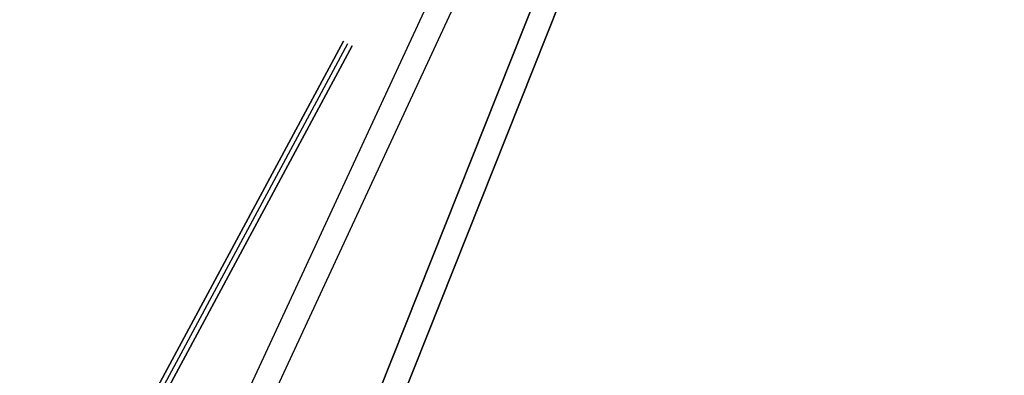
# Model space of a CAD drawing. Header units: millimetres. Extents: x -1690 to 192, y -898 to 54.
# Tile 45 of 256: x -1660 to -1601, y -822 to -801. Entities that reach past the tile are written whole.
import ezdxf

# ---------------------------------------------------------------- set-up
doc = ezdxf.new("R2010")
doc.units = ezdxf.units.MM
doc.header["$MEASUREMENT"] = 0
doc.layers.add('OVIDIO 186x93x72h', color=7, linetype='Continuous')

msp = doc.modelspace()

# ---------------------------------------------------------------- linework, layer by layer
at = {"layer": 'OVIDIO 186x93x72h', "extrusion": (0.108979, 0.202852, 0.973126)}
for points in [[(1065.69, 1523.748), (1065.69, 1684.404)], [(1065.69, 1684.404), (1065.69, 1523.748)], [(1065.394, 1684.404), (1065.394, 1523.748)], [(1065.099, 1523.748), (1065.099, 1684.404)], [(1065.099, 1684.404), (1065.099, 1523.748)], [(1062.673, 1610.404), (1062.673, 1600.632)], [(1062.082, 1610.404), (1062.082, 1600.632)]]:
    msp.add_lwpolyline(points, dxfattribs=at)
at = {"layer": 'OVIDIO 186x93x72h', "extrusion": (-0.045678, -0.114881, 0.992329)}
for points in [[(-1217.02, -1289.92), (-1217.02, -1181.005)], [(-1216.332, -1289.92), (-1216.332, -1181.004)], [(-1215.188, -1180.351), (-1215.188, -1287.207)], [(-1215.188, -1287.207), (-1215.188, -1180.351)], [(-1214.732, -1180.351), (-1214.732, -1287.207)], [(-1214.732, -1287.207), (-1214.732, -1180.351)], [(-1200.25, -1273.46), (-1200.25, -1218.27)], [(-1200.478, -1273.243), (-1200.478, -1218.839)]]:
    msp.add_lwpolyline(points, dxfattribs=at)
at = {"layer": 'OVIDIO 186x93x72h', "extrusion": (0.021464, 0.046296, 0.998697)}
for points in [[(1145.991, 1405.679), (1145.991, 1506.981)], [(1147.477, 1406.643), (1147.477, 1507.156)]]:
    msp.add_lwpolyline(points, dxfattribs=at)
at = {"layer": 'OVIDIO 186x93x72h', "extrusion": (0.235702, 0.235702, 0.942809)}
for points in [[(537.225, 1860.592), (537.225, 1756.052)], [(541.683, 1876.034), (541.683, 1770.626)], [(561.94, 1939.551), (561.94, 1830.473)], [(560.991, 1830.473), (560.991, 1939.551)], [(559.094, 1939.551), (559.094, 1830.473)], [(558.145, 1830.473), (558.145, 1939.551)]]:
    msp.add_lwpolyline(points, dxfattribs=at)
at = {"layer": 'OVIDIO 186x93x72h', "extrusion": (0.108989, 0.202866, 0.973122)}
for points in [[(1066.478, 1610.315), (1066.478, 1600.745)], [(1065.052, 1600.745), (1065.052, 1610.315)], [(1064.681, 1610.416), (1064.681, 1667.797)], [(1064.681, 1667.797), (1064.681, 1610.416)], [(1063.968, 1610.416), (1063.968, 1667.797)]]:
    msp.add_lwpolyline(points, dxfattribs=at)
at = {"layer": 'OVIDIO 186x93x72h', "extrusion": (-0.276367, 0.122707, 0.953186)}
msp.add_lwpolyline([(1396.059, -907.461), (1396.059, -905.961)], dxfattribs=at)
at = {"layer": 'OVIDIO 186x93x72h', "extrusion": (0.108986, 0.202861, 0.973124)}
for points in [[(1063.258, 1600.64), (1063.258, 1610.412)], [(1063.258, 1667.793), (1063.258, 1610.412)], [(1063.258, 1610.412), (1063.258, 1667.793)]]:
    msp.add_lwpolyline(points, dxfattribs=at)
at = {"layer": 'OVIDIO 186x93x72h', "extrusion": (0.044172, 0.985209, -0.165566)}
for points in [[(1594.708, 513.847), (1603.904, 547.807)], [(1593.376, 514.207), (1602.573, 548.167)]]:
    msp.add_lwpolyline(points, dxfattribs=at)
at = {"layer": 'OVIDIO 186x93x72h', "extrusion": (0, 1, 0)}
for points in [[(1640.222, 697.929), (1640.893, 696.587)], [(1639.355, 697.496), (1638.014, 700.179)]]:
    msp.add_lwpolyline(points, dxfattribs=at)
at = {"layer": 'OVIDIO 186x93x72h', "extrusion": (-0.166244, -0.166244, 0.97197)}
for points in [[(-560.042, -1489.803), (-560.042, -1521.466)], [(-560.042, -1521.466), (-560.042, -1489.803)], [(-560.042, -1489.43), (-560.042, -1520.662)], [(-560.042, -1520.662), (-560.042, -1489.43)]]:
    msp.add_lwpolyline(points, dxfattribs=at)
at = {"layer": 'OVIDIO 186x93x72h', "extrusion": (0.986824, 0.058152, 0.150988)}
msp.add_lwpolyline([(-710.357, 944.973), (-708.251, 950.367)], dxfattribs=at)
at = {"layer": 'OVIDIO 186x93x72h', "extrusion": (0.986824, 0.058152, 0.150987)}
msp.add_lwpolyline([(-708.908, 950.623), (-711.013, 945.228)], dxfattribs=at)
at = {"layer": 'OVIDIO 186x93x72h', "extrusion": (-0.114881, -0.045678, 0.992329)}
for points in [[(186.124, -1620.297), (186.124, -1727.153)], [(186.124, -1727.153), (186.124, -1620.297)], [(186.581, -1620.297), (186.581, -1727.153)], [(186.581, -1727.153), (186.581, -1620.297)], [(171.642, -1713.406), (171.642, -1658.215)], [(171.871, -1713.189), (171.871, -1658.784)], [(187.725, -1620.95), (187.725, -1729.865)], [(188.412, -1620.951), (188.412, -1729.865)]]:
    msp.add_lwpolyline(points, dxfattribs=at)
at = {"layer": 'OVIDIO 186x93x72h', "extrusion": (-0.276332, 0.122694, 0.953198)}
msp.add_lwpolyline([(1405.554, -905.987), (1405.554, -907.487)], dxfattribs=at)
at = {"layer": 'OVIDIO 186x93x72h', "extrusion": (-4.20721e-05, 1, -8.41772e-05)}
msp.add_lwpolyline([(1641.64, 698.552), (1640.298, 701.236)], dxfattribs=at)
at = {"layer": 'OVIDIO 186x93x72h', "extrusion": (0.202852, 0.108979, 0.973126)}
for points in [[(7.441, 1998.601), (7.441, 1837.945)], [(7.441, 1837.945), (7.441, 1998.601)], [(7.146, 1998.601), (7.146, 1837.945)], [(6.85, 1998.601), (6.85, 1837.945)], [(6.85, 1837.945), (6.85, 1998.601)]]:
    msp.add_lwpolyline(points, dxfattribs=at)
at = {"layer": 'OVIDIO 186x93x72h'}
for points in [[(-1643.454, -835.413, 665.136), (-1643.179, -834.721, 665.229), (-1603.679, -735.375, 678.548)], [(-1603.679, -735.375, 678.548), (-1643.179, -834.721, 665.229), (-1643.454, -835.413, 665.136)], [(-1642.148, -835.993, 665.589), (-1641.873, -835.302, 665.682), (-1602.372, -735.956, 679.002)], [(-1602.372, -735.956, 679.002), (-1641.873, -835.302, 665.682), (-1642.148, -835.993, 665.589)]]:
    msp.add_polyline3d(points, dxfattribs=at)

doc.saveas('drawing.dxf')
